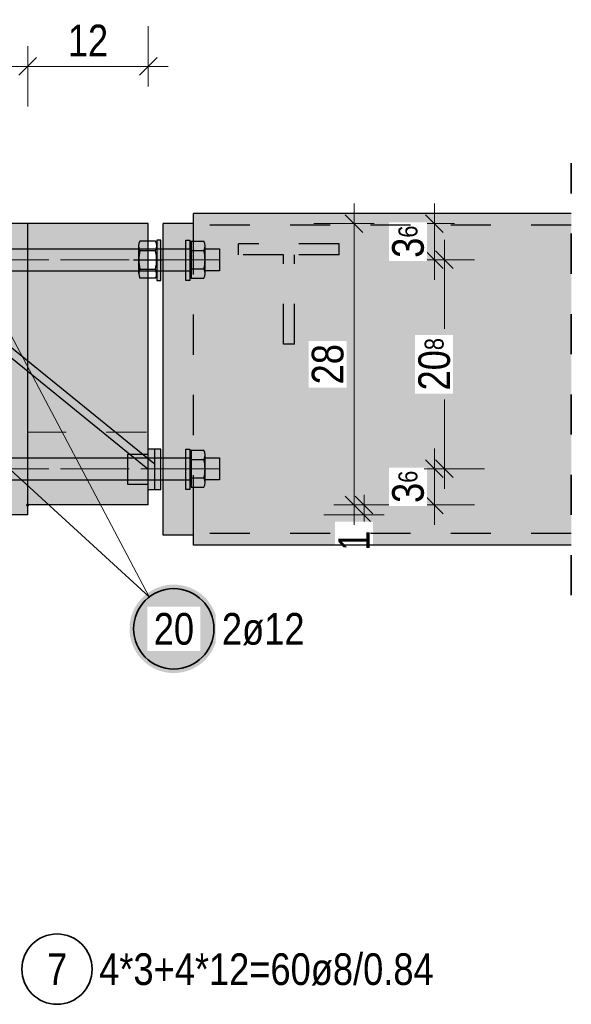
# Model space of a CAD drawing. Header units: millimetres. Extents: x -48 to 49.2, y -6.2 to 26.4.
# Tile 48 of 53: x 37.1 to 38.5, y 6.1 to 8.6. Entities that reach past the tile are written whole.
import ezdxf

# ---------------------------------------------------------------- set-up
doc = ezdxf.new("R2010")
doc.units = ezdxf.units.MM
doc.linetypes.add('DASHDOT', pattern=[1, 0.5, -0.25, 0, -0.25])
doc.linetypes.add('HIDDEN', pattern=[0.375, 0.25, -0.125])
for name, color, linetype, lineweight in [('Achsen', 7, 'Continuous', 20), ('Mattenbewehrung', 7, 'Continuous', 20), ('Schraffuren', 7, 'Continuous', 20)]:
    doc.layers.add(name, color=color, linetype=linetype, lineweight=lineweight)
doc.styles.add('Arial Narrow', font='ARIALN.TTF')
doc.dimstyles.new('Arch_Strakon_dimstyle', dxfattribs={"dimtxt": 8.75, "dimasz": 1, "dimexe": 1.25, "dimexo": 0.0625, "dimgap": 1, "dimtad": 0, "dimdec": 3, "dimzin": 12, "dimdsep": 46, "dimtxsty": 'Arial Narrow', "dimblk": 'Arrowhead_Tick', "dimsah": 1, "dimcen": 0, "dimse1": 1, "dimse2": 1, "dimclrd": 6, "dimclrt": 2, "dimazin": 0, "dimtfac": 1, "dimtdec": 4, "dimtmove": 0, "dimatfit": 3, "dimldrblk": 'NONE', "dimfxl": 1, "dimtvp": 1, "dimtolj": 1, "dimtzin": 0, "dimlwd": 13, "dimarcsym": 2})

# ---------------------------------------------------------------- blocks, each defined once
blk = doc.blocks.new('Arrowhead_Tick')
at = {"color": 0, "linetype": 'Continuous', "lineweight": -2}
for p, q in [((0, 10), (0, -5)), ((-1, 0), (0, 0)), ((5, 0), (0, 0))]:
    blk.add_line(p, q, dxfattribs=at)
at = {"color": 2, "linetype": 'Continuous', "lineweight": 35}
blk.add_line((2.21, 2.21), (-2.21, -2.21), dxfattribs=at)
blk = doc.blocks.new('*D21')
at = {"color": 6, "linetype": 'Continuous', "lineweight": 13}
blk.add_line((37.1471, 8.4582), (37.4271, 8.4582), dxfattribs=at)
at = {"layer": 'Defpoints', "color": 0}
for p in [(37.4371, 8.4582), (37.1371, 8.067), (37.4371, 8.067)]:
    blk.add_point(p, dxfattribs=at)
at = {"color": 6, "lineweight": 13, "xscale": 0.01, "yscale": 0.01, "zscale": 0.01}
blk.add_blockref('Arrowhead_Tick', (37.4371, 8.4582), dxfattribs=at)
at = {"color": 6, "lineweight": 13, "xscale": 0.01, "yscale": 0.01, "zscale": 0.01, "rotation": 180}
blk.add_blockref('Arrowhead_Tick', (37.1371, 8.4582), dxfattribs=at)
at = {"color": 2, "lineweight": 18, "insert": (37.2871, 8.5227), "char_height": 0.07875, "attachment_point": 5, "style": 'Arial Narrow'}
blk.add_mtext('\\A1;12', dxfattribs=at)
blk = doc.blocks.new('_None')
blk = doc.blocks.new('*D22')
at = {"color": 6, "linetype": 'Continuous', "lineweight": 13}
for p, q in [((37.9743, 7.377), (37.9743, 7.387)), ((37.9743, 7.342), (37.9743, 7.367)), ((37.9743, 7.332), (37.9743, 7.322))]:
    blk.add_line(p, q, dxfattribs=at)
at = {"layer": 'Defpoints', "color": 0}
for p in [(37.4371, 7.367), (37.9743, 7.367), (37.1371, 7.342)]:
    blk.add_point(p, dxfattribs=at)
at = {"color": 6, "lineweight": 13, "xscale": 0.01, "yscale": 0.01, "zscale": 0.01}
for p, rotation in [((37.9743, 7.342), 90), ((37.9743, 7.367), 270)]:
    blk.add_blockref('Arrowhead_Tick', p, dxfattribs=dict(at, rotation=rotation))
at = {"color": 2, "lineweight": 18, "insert": (37.9493, 7.2778), "char_height": 0.07875, "attachment_point": 5, "rotation": 90, "style": 'Arial Narrow', "bg_fill": 3, "box_fill_scale": 1.1, "bg_fill_color": 256, "bg_fill_true_color": 13158600, "bg_fill_transparency": 0}
blk.add_mtext('\\A1;1', dxfattribs=at)
blk = doc.blocks.new('*D23')
at = {"color": 6, "linetype": 'Continuous', "lineweight": 13}
blk.add_line((37.9493, 7.377), (37.9493, 8.057), dxfattribs=at)
at = {"layer": 'Defpoints', "color": 0}
for p in [(37.4371, 8.067), (37.9493, 8.067), (37.4371, 7.367)]:
    blk.add_point(p, dxfattribs=at)
at = {"color": 6, "lineweight": 13, "xscale": 0.01, "yscale": 0.01, "zscale": 0.01}
for p, rotation in [((37.9493, 8.067), 90), ((37.9493, 7.367), 270)]:
    blk.add_blockref('Arrowhead_Tick', p, dxfattribs=dict(at, rotation=rotation))
at = {"color": 2, "lineweight": 18, "insert": (37.8841, 7.717), "char_height": 0.07875, "attachment_point": 5, "rotation": 90, "style": 'Arial Narrow', "bg_fill": 3, "box_fill_scale": 1.1, "bg_fill_color": 256, "bg_fill_true_color": 13158600, "bg_fill_transparency": 0}
blk.add_mtext('\\A1;28', dxfattribs=at)
blk = doc.blocks.new('*D30')
at = {"color": 6, "linetype": 'Continuous', "lineweight": 13}
blk.add_line((38.1493, 7.377), (38.1493, 7.447), dxfattribs=at)
at = {"layer": 'Defpoints', "color": 0}
for p in [(37.6148, 7.457), (37.4371, 7.367)]:
    blk.add_point(p, dxfattribs=at)
at = {"color": 6, "lineweight": 13, "xscale": 0.01, "yscale": 0.01, "zscale": 0.01}
for p, rotation in [((38.1493, 7.457), 90), ((38.1493, 7.367), 270)]:
    blk.add_blockref('Arrowhead_Tick', p, dxfattribs=dict(at, rotation=rotation))
at = {"color": 2, "lineweight": 18, "insert": (38.0841, 7.412), "char_height": 0.07875, "attachment_point": 5, "rotation": 90, "style": 'Arial Narrow', "bg_fill": 3, "box_fill_scale": 1.1, "bg_fill_color": 256, "bg_fill_true_color": 13158600, "bg_fill_transparency": 0}
blk.add_mtext('\\A1;3{\\A1;\\H.6x;\\S6;}', dxfattribs=at)
at = {"layer": 'Defpoints', "color": 0}
blk.add_point((38.1493, 7.457), dxfattribs=at)
blk = doc.blocks.new('*D31')
at = {"color": 6, "linetype": 'Continuous', "lineweight": 13}
for p, q in [((38.1743, 7.967), (38.1743, 7.8048)), ((38.1743, 7.467), (38.1743, 7.6292))]:
    blk.add_line(p, q, dxfattribs=at)
at = {"layer": 'Defpoints', "color": 0}
for p in [(37.6148, 7.977), (38.1743, 7.977), (37.6148, 7.457)]:
    blk.add_point(p, dxfattribs=at)
at = {"color": 6, "lineweight": 13, "xscale": 0.01, "yscale": 0.01, "zscale": 0.01}
for p, rotation in [((38.1743, 7.977), 90), ((38.1743, 7.457), 270)]:
    blk.add_blockref('Arrowhead_Tick', p, dxfattribs=dict(at, rotation=rotation))
at = {"color": 2, "lineweight": 18, "insert": (38.1493, 7.717), "char_height": 0.07875, "attachment_point": 5, "rotation": 90, "style": 'Arial Narrow', "bg_fill": 3, "box_fill_scale": 1.1, "bg_fill_color": 256, "bg_fill_true_color": 13158600, "bg_fill_transparency": 0}
blk.add_mtext('\\A1;20{\\A1;\\H.6x;\\S8;}', dxfattribs=at)
blk = doc.blocks.new('*D32')
at = {"color": 6, "linetype": 'Continuous', "lineweight": 13}
blk.add_line((38.1493, 7.987), (38.1493, 8.057), dxfattribs=at)
at = {"layer": 'Defpoints', "color": 0}
for p in [(37.4371, 8.067), (37.6148, 7.977)]:
    blk.add_point(p, dxfattribs=at)
at = {"color": 6, "lineweight": 13, "xscale": 0.01, "yscale": 0.01, "zscale": 0.01}
for p, rotation in [((38.1493, 8.067), 90), ((38.1493, 7.977), 270)]:
    blk.add_blockref('Arrowhead_Tick', p, dxfattribs=dict(at, rotation=rotation))
at = {"color": 2, "lineweight": 18, "insert": (38.0841, 8.022), "char_height": 0.07875, "attachment_point": 5, "rotation": 90, "style": 'Arial Narrow', "bg_fill": 3, "box_fill_scale": 1.1, "bg_fill_color": 256, "bg_fill_true_color": 13158600, "bg_fill_transparency": 0}
blk.add_mtext('\\A1;3{\\A1;\\H.6x;\\S6;}', dxfattribs=at)
at = {"layer": 'Defpoints', "color": 0}
blk.add_point((38.1493, 8.067), dxfattribs=at)

msp = doc.modelspace()

# ---------------------------------------------------------------- hatches: boundary and pattern name
at = {"lineweight": 35, "true_color": 0xcccccc}
for points in [[(37.468331, 7.925582), (37.458331, 7.925582), (37.458331, 8.025582), (37.468331, 8.025582)], [(37.540533, 7.925582), (37.530533, 7.925582), (37.530533, 8.025582), (37.540533, 8.025582)], [(37.468331, 7.949508), (37.530533, 7.949508), (37.530533, 8.004508), (37.468331, 8.004508)], [(37.578594, 7.949508), (37.614264, 7.949508), (37.614264, 8.004508), (37.578594, 8.004508)], [(37.436108, 7.405582), (37.468331, 7.405582), (37.468331, 7.505582), (37.436108, 7.505582)], [(37.530533, 7.405582), (37.540533, 7.405582), (37.540533, 7.505582), (37.530533, 7.505582)], [(37.578594, 7.429508), (37.614264, 7.429508), (37.614264, 7.484508), (37.578594, 7.484508)]]:
    msp.add_hatch(color=254, dxfattribs=at).paths.add_polyline_path(points)
at = {"layer": 'Schraffuren', "lineweight": 35, "true_color": 0x4682b4}
for points in [[(37.549631, 7.266993), (38.490252, 7.266993), (38.490252, 8.091993), (37.549631, 8.091993)], [(37.474631, 7.29199), (37.549631, 7.29199), (37.549631, 8.06699), (37.474631, 8.06699)]]:
    msp.add_hatch(color=145, dxfattribs=at).paths.add_polyline_path(points)
at = {"layer": 'Schraffuren', "lineweight": 35, "true_color": 0xd7ffd7}
msp.add_hatch(color=254, dxfattribs=at).paths.add_polyline_path([(34.637126, 7.342008), (37.137131, 7.342008), (37.137131, 8.067008), (34.637126, 8.06699)])
at = {"layer": 'Schraffuren', "lineweight": 35, "true_color": 0xe0ddbe}
msp.add_hatch(color=254, dxfattribs=at).paths.add_polyline_path([(37.137131, 7.36699), (37.437131, 7.36699), (37.437131, 8.06699), (37.137131, 8.06699)])
at = {"layer": 'Schraffuren', "lineweight": 50, "true_color": 0xffffff}
msp.add_hatch(color=7, dxfattribs=at).paths.add_polyline_path([(37.610492, 7.058624), (37.610425, 7.062463), (37.610224, 7.066297), (37.60989, 7.070122), (37.609422, 7.073933), (37.608821, 7.077725), (37.608089, 7.081494), (37.607225, 7.085235), (37.606231, 7.088944), (37.605109, 7.092616), (37.603858, 7.096246), (37.602483, 7.099831), (37.600982, 7.103365), (37.59936, 7.106845), (37.597617, 7.110266), (37.595755, 7.113624), (37.593778, 7.116915), (37.591686, 7.120135), (37.589484, 7.12328), (37.587173, 7.126347), (37.584757, 7.12933), (37.582238, 7.132228), (37.57962, 7.135036), (37.576905, 7.137751), (37.574097, 7.14037), (37.571199, 7.142889), (37.568215, 7.145305), (37.565149, 7.147616), (37.562004, 7.149818), (37.558783, 7.151909), (37.555492, 7.153887), (37.552134, 7.155748), (37.548713, 7.157491), (37.545233, 7.159114), (37.541699, 7.160614), (37.538115, 7.16199), (37.534484, 7.16324), (37.530812, 7.164363), (37.527104, 7.165356), (37.523363, 7.16622), (37.519594, 7.166953), (37.515801, 7.167553), (37.51199, 7.168021), (37.508166, 7.168356), (37.504331, 7.168557), (37.500492, 7.168624), (37.496653, 7.168557), (37.492819, 7.168356), (37.488994, 7.168021), (37.485183, 7.167553), (37.481391, 7.166953), (37.477622, 7.16622), (37.473881, 7.165356), (37.470172, 7.164363), (37.4665, 7.16324), (37.46287, 7.16199), (37.459286, 7.160614), (37.455751, 7.159114), (37.452271, 7.157491), (37.44885, 7.155748), (37.445492, 7.153887), (37.442201, 7.151909), (37.438981, 7.149818), (37.435836, 7.147616), (37.43277, 7.145305), (37.429786, 7.142889), (37.426888, 7.14037), (37.42408, 7.137751), (37.421365, 7.135036), (37.418746, 7.132228), (37.416227, 7.12933), (37.413811, 7.126347), (37.4115, 7.12328), (37.409298, 7.120135), (37.407207, 7.116915), (37.405229, 7.113624), (37.403368, 7.110266), (37.401625, 7.106845), (37.400002, 7.103365), (37.398502, 7.099831), (37.397126, 7.096246), (37.395876, 7.092616), (37.394754, 7.088944), (37.39376, 7.085235), (37.392896, 7.081494), (37.392163, 7.077725), (37.391563, 7.073933), (37.391095, 7.070122), (37.39076, 7.066297), (37.390559, 7.062463), (37.390492, 7.058624), (37.390559, 7.054785), (37.39076, 7.050951), (37.391095, 7.047126), (37.391563, 7.043315), (37.392163, 7.039522), (37.392896, 7.035753), (37.39376, 7.032012), (37.394754, 7.028304), (37.395876, 7.024632), (37.397126, 7.021002), (37.398502, 7.017417), (37.400002, 7.013883), (37.401625, 7.010403), (37.403368, 7.006982), (37.405229, 7.003624), (37.407207, 7.000333), (37.409298, 6.997113), (37.4115, 6.993967), (37.413811, 6.990901), (37.416227, 6.987917), (37.418746, 6.985019), (37.421365, 6.982211), (37.42408, 6.979496), (37.426888, 6.976878), (37.429786, 6.974359), (37.43277, 6.971943), (37.435836, 6.969632), (37.438981, 6.96743), (37.442201, 6.965338), (37.445492, 6.963361), (37.44885, 6.9615), (37.452271, 6.959756), (37.455751, 6.958134), (37.459286, 6.956634), (37.46287, 6.955258), (37.4665, 6.954008), (37.470172, 6.952885), (37.473881, 6.951891), (37.477622, 6.951028), (37.481391, 6.950295), (37.485183, 6.949694), (37.488994, 6.949226), (37.492819, 6.948892), (37.496653, 6.948691), (37.500492, 6.948624), (37.504331, 6.948691), (37.508166, 6.948892), (37.51199, 6.949226), (37.515801, 6.949694), (37.519594, 6.950295), (37.523363, 6.951028), (37.527104, 6.951891), (37.530812, 6.952885), (37.534484, 6.954008), (37.538115, 6.955258), (37.541699, 6.956634), (37.545233, 6.958134), (37.548713, 6.959756), (37.552134, 6.9615), (37.555492, 6.963361), (37.558783, 6.965338), (37.562004, 6.96743), (37.565149, 6.969632), (37.568215, 6.971943), (37.571199, 6.974359), (37.574097, 6.976878), (37.576905, 6.979496), (37.57962, 6.982211), (37.582238, 6.985019), (37.584757, 6.987917), (37.587173, 6.990901), (37.589484, 6.993967), (37.591686, 6.997113), (37.593778, 7.000333), (37.595755, 7.003624), (37.597617, 7.006982), (37.59936, 7.010403), (37.600982, 7.013883), (37.602483, 7.017417), (37.603858, 7.021002), (37.605109, 7.024632), (37.606231, 7.028304), (37.607225, 7.032012), (37.608089, 7.035753), (37.608821, 7.039522), (37.609422, 7.043315), (37.60989, 7.047126), (37.610224, 7.050951)])

# ---------------------------------------------------------------- linework, layer by layer
at = {"color": 2, "linetype": 'HIDDEN', "lineweight": 35, "ltscale": 0.25}
msp.add_line((38.490252, 7.141993), (38.490252, 8.216993), dxfattribs=at)
at = {"color": 3, "linetype": 'Continuous', "lineweight": 25}
for p, q in [((37.455107, 8.023193), (37.416296, 8.023193)), ((37.543594, 8.023196), (37.543594, 7.93082)), ((37.543594, 8.023196), (37.575479, 8.023196)), ((33.797654, 8.004508), (37.468331, 8.004508)), ((37.413202, 8.011646), (37.413202, 7.977008)), ((37.416303, 7.999974), (37.455101, 7.999974)), ((37.458202, 8.011646), (37.458202, 7.977008)), ((37.468331, 8.004508), (37.530533, 8.004508)), ((37.530533, 8.004508), (37.541094, 8.004508)), ((37.543594, 8.007008), (37.543594, 7.947008)), ((37.543594, 8.000102), (37.575479, 8.000102)), ((37.578594, 7.942367), (37.578594, 8.011649)), ((37.413202, 7.977008), (37.413202, 7.942975)), ((37.458202, 7.977008), (37.458202, 7.942975)), ((36.861008, 7.949508), (37.468331, 7.949508)), ((37.416328, 7.953947), (37.455076, 7.953947)), ((37.468331, 7.949508), (37.530533, 7.949508)), ((37.530533, 7.949508), (37.541094, 7.949508)), ((37.5755, 7.953914), (37.543594, 7.953914)), ((37.455107, 7.931428), (37.416296, 7.931428)), ((37.543594, 7.93082), (37.5755, 7.93082)), ((37.453331, 7.405582), (37.453331, 7.505582)), ((37.543594, 7.503196), (37.543594, 7.41082)), ((37.543594, 7.503196), (37.575479, 7.503196)), ((35.047654, 7.484508), (37.468331, 7.484508)), ((37.386108, 7.417862), (37.386108, 7.492862)), ((37.386108, 7.492862), (37.436108, 7.492862)), ((37.436108, 7.492862), (37.436108, 7.417862)), ((37.468331, 7.484508), (37.541094, 7.484508)), ((37.543594, 7.487008), (37.543594, 7.427008)), ((37.543594, 7.480102), (37.575479, 7.480102)), ((37.578594, 7.422367), (37.578594, 7.491649)), ((35.047654, 7.429508), (37.468331, 7.429508)), ((37.468331, 7.429508), (37.530533, 7.429508)), ((37.530533, 7.429508), (37.541094, 7.429508)), ((37.5755, 7.433914), (37.543594, 7.433914)), ((37.436108, 7.417862), (37.386108, 7.417862)), ((37.543594, 7.41082), (37.5755, 7.41082))]:
    msp.add_line(p, q, dxfattribs=at)
at = {"color": 5, "linetype": 'DASHDOT', "lineweight": 18, "ltscale": 0.25}
for p, q in [((37.543594, 7.977008), (33.781094, 7.977008)), ((37.591094, 7.977008), (37.543594, 7.977008)), ((37.543594, 7.457008), (35.006356, 7.457008)), ((37.591094, 7.457008), (37.543594, 7.457008))]:
    msp.add_line(p, q, dxfattribs=at)
at = {"color": 3, "linetype": 'DASHDOT', "lineweight": 25, "ltscale": 0.25}
msp.add_line((37.400702, 7.977008), (37.470702, 7.977008), dxfattribs=at)
at = {"color": 9, "linetype": 'Continuous', "lineweight": 0}
msp.add_circle((37.137131, 7.366992), 0.002775, dxfattribs=at)
at = {"color": 2, "linetype": 'Continuous', "lineweight": 35, "ltscale": 0.4}
msp.add_circle((37.20998, 6.211736), 0.0875, dxfattribs=at)
at = {"color": 3, "linetype": 'Continuous', "lineweight": 25}
for centre, radius, start, end in [((37.436488, 8.011646), 0.023317, 150.013484, 210.039305), ((37.434915, 8.011646), 0.023317, 329.960695, 29.986498), ((37.5555, 8.011649), 0.023076, 329.974265, 30.025735), ((37.505578, 7.977008), 0.092182, 165.57373, 194.487832), ((37.365826, 7.977008), 0.092182, 345.512168, 14.42627), ((37.541094, 8.007008), 0.0025, 270, 0), ((37.489366, 7.977008), 0.089157, 344.990985, 15.012368), ((37.436296, 7.942499), 0.022859, 149.946897, 208.967059), ((37.435108, 7.942499), 0.022859, 331.032941, 30.053103), ((37.541094, 7.947008), 0.0025, 359.999981, 90), ((37.5555, 7.942367), 0.023094, 329.999272, 30.00073), ((37.5555, 7.491649), 0.023076, 329.974265, 30.025735), ((37.541094, 7.487008), 0.0025, 270, 0), ((37.489366, 7.457008), 0.089157, 344.990985, 15.012368), ((37.541094, 7.427008), 0.0025, 359.999981, 90), ((37.5555, 7.422367), 0.023094, 329.999272, 30.00073)]:
    msp.add_arc(centre, radius, start, end, dxfattribs=at)
at = {"layer": 'Achsen', "color": 3, "linetype": 'Continuous', "lineweight": 25}
for p, q in [((37.458331, 8.025582), (37.458331, 7.925582)), ((37.468331, 8.025582), (37.458331, 8.025582)), ((37.468331, 8.004508), (37.468331, 8.025582)), ((37.530533, 8.004508), (37.530533, 8.025582)), ((37.530533, 8.025582), (37.540533, 8.025582)), ((37.540533, 8.025582), (37.540533, 7.925582)), ((37.468331, 7.949508), (37.468331, 8.004508)), ((37.530533, 7.949508), (37.530533, 8.004508)), ((37.578594, 8.004508), (37.614264, 8.004508)), ((37.614264, 8.004508), (37.614264, 7.949508)), ((36.836378, 7.969508), (37.450777, 7.470603)), ((36.829597, 7.949508), (37.436108, 7.457008)), ((37.468331, 7.925582), (37.468331, 7.949508)), ((37.530533, 7.925582), (37.530533, 7.949508)), ((37.614264, 7.949508), (37.578594, 7.949508)), ((37.458331, 7.925582), (37.468331, 7.925582)), ((37.540533, 7.925582), (37.530533, 7.925582)), ((37.436108, 7.505582), (37.436108, 7.405582)), ((37.468331, 7.505582), (37.436108, 7.505582)), ((37.468331, 7.484508), (37.468331, 7.505582)), ((37.530533, 7.429508), (37.530533, 7.505582)), ((37.530533, 7.505582), (37.540533, 7.505582)), ((37.540533, 7.505582), (37.540533, 7.405582)), ((37.468331, 7.429508), (37.468331, 7.484508)), ((37.578594, 7.484508), (37.614264, 7.484508)), ((37.614264, 7.484508), (37.614264, 7.429508)), ((37.468331, 7.405582), (37.468331, 7.429508)), ((37.530533, 7.405582), (37.530533, 7.429508)), ((37.614264, 7.429508), (37.578594, 7.429508)), ((37.436108, 7.405582), (37.468331, 7.405582)), ((37.540533, 7.405582), (37.530533, 7.405582))]:
    msp.add_line(p, q, dxfattribs=at)
at = {"layer": 'Achsen', "color": 9, "linetype": 'DASHDOT', "lineweight": 0, "ltscale": 0.25}
for p, q in [((37.614775, 7.977008), (35.182832, 7.977008)), ((37.614775, 7.457008), (35.182832, 7.457008)), ((37.614775, 7.457008), (35.182832, 7.457008))]:
    msp.add_line(p, q, dxfattribs=at)
at = {"layer": 'Achsen', "color": 9, "linetype": 'HIDDEN', "lineweight": 0, "ltscale": 0.25}
msp.add_line((37.43248, 7.54797), (37.136515, 7.54797), dxfattribs=at)
at = {"layer": 'Mattenbewehrung', "color": 3, "linetype": 'Continuous', "lineweight": 25}
msp.add_line((37.137131, 8.06699), (35.987122, 8.06699), dxfattribs=at)
at = {"layer": 'Schraffuren', "color": 2, "linetype": 'Continuous', "lineweight": 35, "ltscale": 0.4}
msp.add_circle((37.500492, 7.058624), 0.1, dxfattribs=at)

# ---------------------------------------------------------------- texts
at = {"color": 2, "lineweight": 35, "char_height": 0.07875, "attachment_point": 1, "line_spacing_factor": 0.9, "style": 'Arial Narrow'}
for s, insert in [('7', (37.185174, 6.251111)), ('4*3+4*12=60ø8/0.84', (37.31498, 6.251111))]:
    msp.add_mtext(s, dxfattribs=dict(at, insert=insert))
at = {"layer": 'Schraffuren', "color": 2, "lineweight": 35, "insert": (37.620492, 7.097999), "char_height": 0.07875, "attachment_point": 1, "line_spacing_factor": 0.9, "style": 'Arial Narrow', "bg_fill": 3, "box_fill_scale": 1.2, "bg_fill_color": 256, "bg_fill_true_color": 13158600, "bg_fill_transparency": 0}
msp.add_mtext('2ø12', dxfattribs=at)

# ---------------------------------------------------------------- dimensions: what is measured, and where the dimension line sits
at = {"lineweight": 18}
dim = msp.add_linear_dim(base=(37.437131, 8.458216), p1=(37.137131, 8.067008), p2=(37.437131, 8.06699), text='12', dimstyle='Arch_Strakon_dimstyle', override={"dimscale": 0.01, "dimtxt": 7.875, "dimasz": 1, "dimgap": 2.5, "dimtad": 1, "dimjust": 0, "dimtih": 0, "dimtoh": 0, "dimdec": 3, "dimdsep": 46, "dimtxsty": 'Arial Narrow', "dimclrd": 6, "dimclrt": 2, "dimtix": 1, "dimtofl": 255, "dimtmove": 0, "dimatfit": 2, "dimfxl": 0, "dimfxlon": 0, "dimtvp": 31.746032, "dimlwd": 13}, dxfattribs=at)
dim.commit()
dim.dimension.update_dxf_attribs({"geometry": '*D21', "text_midpoint": (37.287131, 8.458216), "dimtype": 160})

# ---------------------------------------------------------------- next in the draw order: texts
at = {"layer": 'Schraffuren', "color": 2, "lineweight": 35, "insert": (37.45088, 7.097999), "char_height": 0.07875, "attachment_point": 1, "line_spacing_factor": 0.9, "style": 'Arial Narrow', "bg_fill": 3, "box_fill_scale": 1.2, "bg_fill_color": 256, "bg_fill_true_color": 13158600, "bg_fill_transparency": 0}
msp.add_mtext('20', dxfattribs=at)

# ---------------------------------------------------------------- next in the draw order: dimensions: what is measured, and where the dimension line sits
at = {"lineweight": 18}
dim = msp.add_linear_dim(base=(37.974255, 7.36699), p1=(37.137131, 7.342008), p2=(37.437131, 7.36699), angle=90, text='1', dimstyle='Arch_Strakon_dimstyle', override={"dimscale": 0.01, "dimtxt": 7.875, "dimasz": 1, "dimgap": 2.5, "dimtad": 1, "dimjust": 0, "dimtih": 0, "dimtoh": 0, "dimdec": 3, "dimdsep": 46, "dimtxsty": 'Arial Narrow', "dimclrd": 6, "dimclrt": 2, "dimtix": 0, "dimtofl": 255, "dimtmove": 2, "dimatfit": 2, "dimfxl": 0, "dimfxlon": 0, "dimtvp": 31.746032, "dimtfill": 1, "dimtfillclr": 7, "dimlwd": 13}, dxfattribs=at)
dim.commit()
dim.dimension.update_dxf_attribs({"geometry": '*D22', "text_midpoint": (37.949255, 7.277827), "dimtype": 160})

# ---------------------------------------------------------------- next in the draw order: linework, layer by layer
at = {"layer": 'Mattenbewehrung', "color": 3, "linetype": 'Continuous', "lineweight": 25}
for q in [(37.137131, 8.067008), (34.637126, 7.342008)]:
    msp.add_line((37.137131, 7.342008), q, dxfattribs=at)

# ---------------------------------------------------------------- next in the draw order: dimensions: what is measured, and where the dimension line sits
at = {"lineweight": 18}
dim = msp.add_linear_dim(base=(37.949255, 8.06699), p1=(37.437131, 7.36699), p2=(37.437131, 8.06699), angle=90, text='28', dimstyle='Arch_Strakon_dimstyle', override={"dimscale": 0.01, "dimtxt": 7.875, "dimasz": 1, "dimgap": 2.5, "dimtad": 1, "dimjust": 0, "dimtih": 0, "dimtoh": 0, "dimdec": 3, "dimdsep": 46, "dimtxsty": 'Arial Narrow', "dimclrd": 6, "dimclrt": 2, "dimtix": 1, "dimtofl": 255, "dimtmove": 0, "dimatfit": 2, "dimfxl": 0, "dimfxlon": 0, "dimtvp": 31.746032, "dimtfill": 1, "dimtfillclr": 7, "dimlwd": 13}, dxfattribs=at)
dim.commit()
dim.dimension.update_dxf_attribs({"geometry": '*D23', "text_midpoint": (37.949255, 7.71699), "dimtype": 160})

# ---------------------------------------------------------------- next in the draw order: dimensions: what is measured, and where the dimension line sits
dim = msp.add_linear_dim(base=(38.149255, 7.457008), p1=(37.437131, 7.36699), p2=(37.614775, 7.457008), angle=90, text='3{\\A1;\\H.6x;\\S6;}', dimstyle='Arch_Strakon_dimstyle', override={"dimscale": 0.01, "dimtxt": 7.875, "dimasz": 1, "dimgap": 2.5, "dimtad": 1, "dimjust": 0, "dimtih": 0, "dimtoh": 0, "dimdec": 3, "dimdsep": 46, "dimtxsty": 'Arial Narrow', "dimclrd": 6, "dimclrt": 2, "dimtix": 1, "dimtofl": 255, "dimtmove": 0, "dimatfit": 2, "dimfxl": 0, "dimfxlon": 0, "dimtvp": 31.746032, "dimtfill": 1, "dimtfillclr": 7, "dimlwd": 13}, dxfattribs=at)
dim.commit()
dim.dimension.update_dxf_attribs({"geometry": '*D30', "text_midpoint": (38.149255, 7.411999), "dimtype": 160})

# ---------------------------------------------------------------- next in the draw order: linework, layer by layer
at = {"color": 3, "linetype": 'HIDDEN', "lineweight": 25, "ltscale": 0.25}
for p, q in [((37.549631, 7.326837), (37.549631, 7.340743)), ((37.549631, 7.314293), (37.549631, 7.326837)), ((37.549631, 7.304337), (37.549631, 7.314293)), ((37.549631, 7.297945), (37.549631, 7.304337)), ((37.549631, 7.295743), (37.549631, 7.297945)), ((37.549631, 7.29199), (37.549631, 7.295743)), ((38.490252, 7.295743), (37.549631, 7.295743))]:
    msp.add_line(p, q, dxfattribs=at)
at = {"layer": 'Mattenbewehrung', "color": 3, "linetype": 'Continuous', "lineweight": 25}
for p, q in [((37.437131, 7.36699), (37.137131, 7.36699)), ((37.549631, 7.29199), (37.474631, 7.29199)), ((37.549631, 7.266993), (37.549631, 7.29199)), ((38.490252, 7.266993), (37.549631, 7.266993))]:
    msp.add_line(p, q, dxfattribs=at)
at = {"layer": 'Schraffuren', "color": 5, "linetype": 'Continuous', "lineweight": 18, "ltscale": 0.4}
msp.add_line((37.022131, 7.51949), (37.439674, 7.138004), dxfattribs=at)

# ---------------------------------------------------------------- next in the draw order: dimensions: what is measured, and where the dimension line sits
at = {"lineweight": 18}
dim = msp.add_linear_dim(base=(38.174255, 7.977008), p1=(37.614775, 7.457008), p2=(37.614775, 7.977008), angle=90, text='20{\\A1;\\H.6x;\\S8;}', dimstyle='Arch_Strakon_dimstyle', override={"dimscale": 0.01, "dimtxt": 7.875, "dimasz": 1, "dimgap": 2.5, "dimtad": 0, "dimjust": 0, "dimtih": 0, "dimtoh": 0, "dimdec": 3, "dimdsep": 46, "dimtxsty": 'Arial Narrow', "dimclrd": 6, "dimclrt": 2, "dimtix": 0, "dimtofl": 255, "dimtmove": 2, "dimatfit": 2, "dimfxl": 0, "dimfxlon": 0, "dimtvp": 31.746032, "dimtfill": 1, "dimtfillclr": 7, "dimlwd": 13}, dxfattribs=at)
dim.commit()
dim.dimension.update_dxf_attribs({"geometry": '*D31', "text_midpoint": (38.149255, 7.717008), "dimtype": 160})

# ---------------------------------------------------------------- next in the draw order: linework, layer by layer
at = {"color": 3, "linetype": 'HIDDEN', "lineweight": 25, "ltscale": 0.25}
msp.add_line((37.800881, 7.76699), (37.773381, 7.76699), dxfattribs=at)

# ---------------------------------------------------------------- next in the draw order: dimensions: what is measured, and where the dimension line sits
at = {"lineweight": 18}
dim = msp.add_linear_dim(base=(38.149255, 8.06699), p1=(37.614775, 7.977008), p2=(37.437131, 8.06699), angle=90, text='3{\\A1;\\H.6x;\\S6;}', dimstyle='Arch_Strakon_dimstyle', override={"dimscale": 0.01, "dimtxt": 7.875, "dimasz": 1, "dimgap": 2.5, "dimtad": 1, "dimjust": 0, "dimtih": 0, "dimtoh": 0, "dimdec": 3, "dimdsep": 46, "dimtxsty": 'Arial Narrow', "dimclrd": 6, "dimclrt": 2, "dimtix": 1, "dimtofl": 255, "dimtmove": 0, "dimatfit": 2, "dimfxl": 0, "dimfxlon": 0, "dimtvp": 31.746032, "dimtfill": 1, "dimtfillclr": 7, "dimlwd": 13}, dxfattribs=at)
dim.commit()
dim.dimension.update_dxf_attribs({"geometry": '*D32', "text_midpoint": (38.149255, 8.021999), "dimtype": 160})

# ---------------------------------------------------------------- next in the draw order: linework, layer by layer
at = {"color": 3, "linetype": 'HIDDEN', "lineweight": 25, "ltscale": 0.25}
for p, q in [((37.549631, 8.063243), (37.549631, 8.06699)), ((37.549631, 8.061041), (37.549631, 8.063243)), ((38.490252, 8.063243), (37.549631, 8.063243)), ((37.549631, 8.054649), (37.549631, 8.061041)), ((37.549631, 8.044693), (37.549631, 8.054649)), ((37.549631, 8.032149), (37.549631, 8.044693)), ((37.549631, 8.018243), (37.549631, 8.032149)), ((37.549631, 7.340743), (37.549631, 8.018243)), ((37.662131, 7.98949), (37.662131, 8.01699)), ((37.912131, 8.01699), (37.662131, 8.01699)), ((37.912131, 7.98949), (37.912131, 8.01699)), ((37.773381, 7.98949), (37.662131, 7.98949)), ((37.773381, 7.76699), (37.773381, 7.98949)), ((37.800881, 7.76699), (37.800881, 7.98949)), ((37.912131, 7.98949), (37.800881, 7.98949))]:
    msp.add_line(p, q, dxfattribs=at)
at = {"layer": 'Mattenbewehrung', "color": 3, "linetype": 'Continuous', "lineweight": 25}
for p, q in [((37.549631, 8.06699), (37.549631, 8.091993)), ((38.490252, 8.091993), (37.549631, 8.091993)), ((37.437131, 8.06699), (37.137131, 8.06699)), ((37.437131, 7.36699), (37.437131, 8.06699)), ((37.474631, 7.29199), (37.474631, 8.06699)), ((37.549631, 8.06699), (37.474631, 8.06699))]:
    msp.add_line(p, q, dxfattribs=at)
at = {"layer": 'Schraffuren', "color": 5, "linetype": 'Continuous', "lineweight": 18, "ltscale": 0.4}
msp.add_line((37.022131, 7.92699), (37.439674, 7.138004), dxfattribs=at)

doc.saveas('drawing.dxf')
